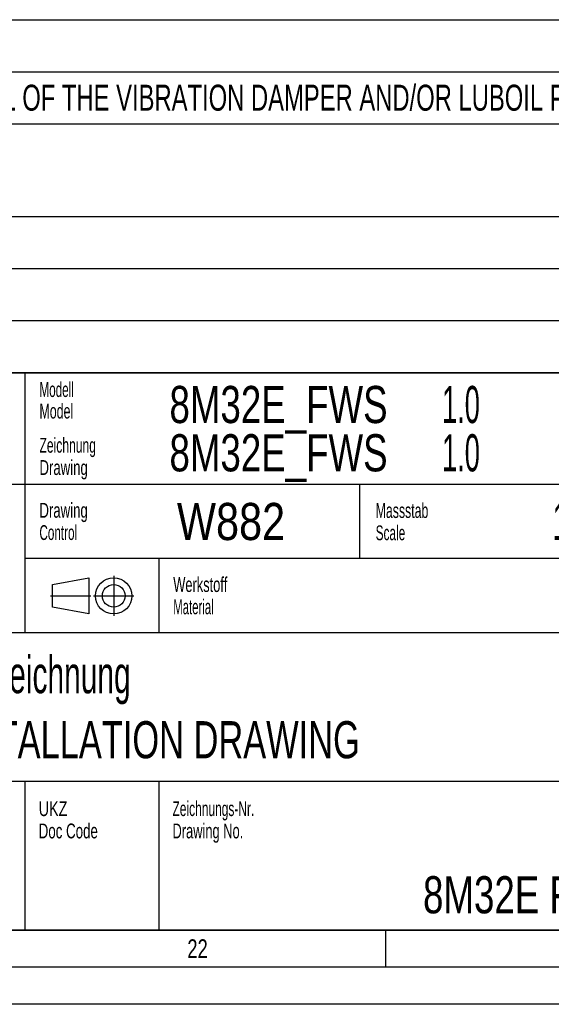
# Model space of a CAD drawing. Header units: millimetres. Extents: x 0 to 1189, y 0 to 841.
# Tile 46 of 85: x 1045 to 1117, y 0 to 133. Entities that reach past the tile are written whole.
import ezdxf
from ezdxf.enums import TextEntityAlignment as Align

# ---------------------------------------------------------------- set-up
doc = ezdxf.new("R2010")
doc.units = ezdxf.units.MM
doc.header["$LTSCALE"] = 65.395
doc.linetypes.add('CENTER', pattern=[0.6, 0.375, -0.075, 0.075, -0.075])
doc.layers.get('0').update_dxf_attribs({"linetype": 'CONTINUOUS'})
doc.styles.get("Standard").update_dxf_attribs({"font": 'txt', "width": 0.6})
doc.styles.add('TEXTSTYLE_2', font='txt')
doc.styles.add('TEXTSTYLE_3', font='txt', dxfattribs={"width": 0.8})

# ---------------------------------------------------------------- blocks, each defined once
blk = doc.blocks.new('*T746')
at = {"color": 2, "linetype": 'Continuous'}
for p, q in [((0, 0), (278, 0)), ((0, 0), (0, -47.5)), ((278, 0), (278, -47.5)), ((0, -7), (278, -7)), ((8, -7), (8, -47.5)), ((0, -14), (278, -14)), ((0, -26.5), (278, -26.5)), ((0, -33.5), (278, -33.5)), ((0, -40.5), (278, -40.5)), ((0, -47.5), (278, -47.5))]:
    blk.add_line(p, q, dxfattribs=at)
for s, width, p in [('Anmerkung / REMARKS', 0.674185, (1.05, -5.25)), ('SPACE REQUIRED FOR MEASURING TORSIONAL VIBRATIONS, AND/OR FOR REMOVAL OF THE VIBRATION DAMPER AND/OR LUBOIL PUMP', 0.683886, (9.05, -12.25)), ('SPACE REQUIRED FOR REMOVAL OF PISTON AND CYLINDER LINER', 0.681818, (9.05, -19.25)), ('REDUCED REMOVAL HEIGHT FOR CYLINDER LINER 2940mm', 0.684524, (9.05, -24.5)), ('SPACE REQUIRED FOR TERMINAL SET', 0.682028, (9.05, -31.75)), ('SPACE REQUIRED FOR TURBOCHARGER SHAFT', 0.692407, (9.05, -38.75)), ('SPACE TRQUIRED FOR CHARGE AIR COOLER REMOVING', 0.684656, (9.05, -45.75))]:
    blk.add_text(s, height=3.5, dxfattribs=dict(at, width=width)).set_placement(p)
at = {"color": 2, "linetype": 'Continuous', "width": 0.619048}
for s, p in [('b', (4, -12.25)), ('e', (4, -19.25)), ('k', (4, -31.75)), ('o', (4, -38.75)), ('p', (4, -45.75))]:
    blk.add_text(s, height=3.5, dxfattribs=at).set_placement(p, align=Align.CENTER)
blk = doc.blocks.new('*T748')
at = {"color": 5, "linetype": 'Continuous'}
for p, q in [((0, 0), (187, 0)), ((0, 0), (0, -75)), ((187, 0), (187, -75)), ((0, -75), (187, -75))]:
    blk.add_line(p, q, dxfattribs=at)
at = {"color": 2, "linetype": 'Continuous', "style": 'TEXTSTYLE_3'}
for s, width, p in [('8M32E_FWS', 0.738095, (73.4, -6.75)), ('1.0', 0.547619, (110.07, -6.75)), ('8M32E_FWS', 0.738095, (73.4, -13.25)), ('1.0', 0.547619, (110.07, -13.25))]:
    blk.add_text(s, height=5, dxfattribs=dict(at, width=width)).set_placement(p)
for s, width, p in [('W882', 0.833333, (81.68, -22.5)), ('1:20', 0.529762, (128.4, -22.5)), ('-', 0.619048, (11, -72.75))]:
    blk.add_text(s, height=5, dxfattribs=dict(at, width=width)).set_placement(p, align=Align.CENTER)
for s, width, p in [('~49000', 0.690476, (185.6, -22.5)), ('1', 0.47619, (185.6, -62.75)), ('1', 0.47619, (185.6, -73.25))]:
    blk.add_text(s, height=5, dxfattribs=dict(at, width=width)).set_placement(p, align=Align.RIGHT)
at = {"color": 5, "linetype": 'Continuous', "width": 0.761905}
blk.add_text('mK', height=2, dxfattribs=at).set_placement((45.07, -31), align=Align.CENTER)
at = {"color": 7, "linetype": 'Continuous', "style": 'TEXTSTYLE_3'}
for s, width, p in [('Motor - Einbauzeichnung', 0.602484, (23.4, -43.12)), ('ENGINE INSTALLATION DRAWING', 0.69224, (23.4, -51.88))]:
    blk.add_text(s, height=5, dxfattribs=dict(at, width=width)).set_placement(p)
at = {"color": 7, "linetype": 'Continuous', "style": 'TEXTSTYLE_3', "width": 0.738095}
blk.add_text('8M32E FWS', height=5, dxfattribs=at).set_placement((121.5, -72.75), align=Align.CENTER)

msp = doc.modelspace()

# ---------------------------------------------------------------- linework, layer by layer
at = {"color": 6, "linetype": 'Continuous'}
for p, q in [((1179, 85), (992, 85)), ((1179, 70), (992, 70)), ((1184, 5), (5, 5))]:
    msp.add_line(p, q, dxfattribs=at)
at = {"color": 7, "linetype": 'Continuous'}
for p, q in [((1046, 50), (1046, 85)), ((1091, 60), (1091, 70)), ((1179, 60), (1046, 60)), ((1064, 50), (1064, 60)), ((1049.65902, 56.51096), (1054.53774, 57.42572)), ((1054.53774, 57.42572), (1054.53774, 52.547)), ((1049.65902, 53.46176), (1049.65902, 56.51096)), ((1054.53774, 52.547), (1049.65902, 53.46176)), ((1179, 50), (992, 50)), ((1179, 30), (992, 30)), ((1046, 10), (1046, 29.97776)), ((1064, 10), (1064, 29.97776))]:
    msp.add_line(p, q, dxfattribs=at)
at = {"color": 5, "linetype": 'CENTER'}
for p, q in [((1057.89186, 57.68614), (1057.89186, 52.28658)), ((1049.40637, 54.98636), (1054.80636, 54.98636)), ((1055.19209, 54.98636), (1060.59164, 54.98636))]:
    msp.add_line(p, q, dxfattribs=at)
at = {"color": 5, "linetype": 'Continuous'}
for p, q in [((1179, 10), (10, 10)), ((1094.5, 5), (1094.5, 10)), ((1189, 0), (0, 0))]:
    msp.add_line(p, q, dxfattribs=at)
at = {"color": 7, "linetype": 'Continuous'}
for radius in [2.43936, 1.5246]:
    msp.add_circle((1057.89186, 54.98636), radius, dxfattribs=at)

# ---------------------------------------------------------------- block references
for name, p in [('*T746', (901.02737, 132.55734)), ('*T748', (992, 85))]:
    msp.add_blockref(name, p)

# ---------------------------------------------------------------- texts
at = {"color": 5, "linetype": 'Continuous'}
for s, height, style, width, p in [('Modell', 2, 'TEXTSTYLE_3', 0.587302, (1047.90891, 81.76214)), ('Model', 2, 'TEXTSTYLE_3', 0.62381, (1047.90891, 78.86214)), ('Zeichnung', 2, 'TEXTSTYLE_3', 0.608466, (1047.90891, 74.26214)), ('Drawing', 2, 'TEXTSTYLE_3', 0.663265, (1047.90891, 71.26214)), ('Drawing', 2, 'TEXTSTYLE_3', 0.663265, (1047.90186, 65.5095)), ('Massstab', 2, 'TEXTSTYLE_3', 0.619048, (1093.1414, 65.47636)), ('Control', 2, 'TEXTSTYLE_3', 0.588435, (1047.90186, 62.5095)), ('Scale', 2, 'TEXTSTYLE_3', 0.595238, (1093.1414, 62.47636)), ('Werkstoff', 2, 'TEXTSTYLE_3', 0.645503, (1065.90891, 55.51214)), ('Material', 2, 'TEXTSTYLE_3', 0.571429, (1065.90891, 52.51214)), ('UKZ', 2, 'TEXTSTYLE_3', 0.722222, (1047.80501, 25.34131)), ('Zeichnungs-Nr.', 2, 'TEXTSTYLE_3', 0.602041, (1065.80501, 25.34131)), ('Doc Code', 2, 'TEXTSTYLE_3', 0.669643, (1047.80501, 22.34131)), ('Drawing No.', 2, 'TEXTSTYLE_3', 0.647186, (1065.80501, 22.34131)), ('22', 2.50001, 'TEXTSTYLE_2', 0.738095, (1067.806, 6.248))]:
    msp.add_text(s, height=height, dxfattribs=dict(at, style=style, width=width)).set_placement(p)

doc.saveas('drawing.dxf')
